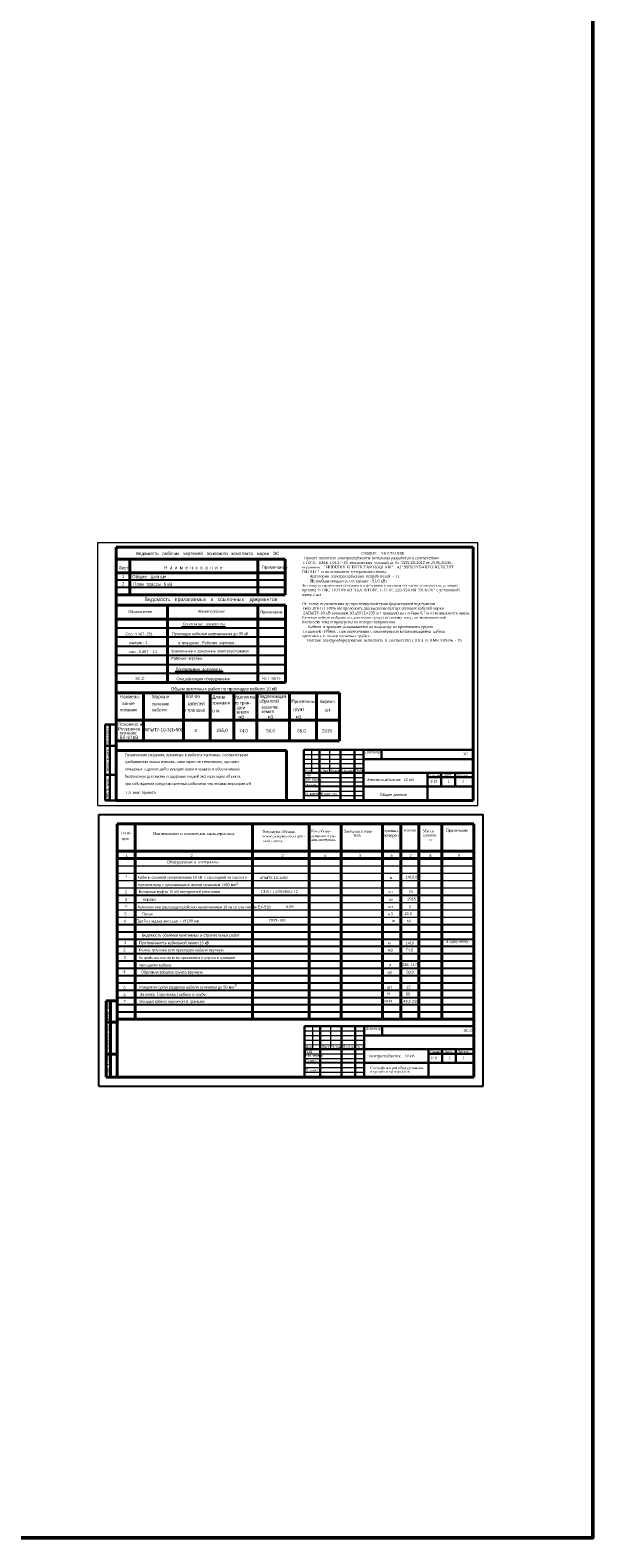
# Model space of a CAD drawing. Extents: x 352696 to 405256, y 4162769 to 4241487.
# Tile 72 of 148: x 403311 to 403619, y 4239836 to 4240660. Entities that reach past the tile are written whole.
import ezdxf

# ---------------------------------------------------------------- set-up
doc = ezdxf.new("R2010")
doc.units = 0
doc.header["$LTSCALE"] = 0.5
doc.header["$MEASUREMENT"] = 0
doc.layers.add('(002) Рамка', color=7, linetype='Continuous')
for name, color, linetype, lineweight in [('cтена', 1, 'Continuous', 40), ('окна', 250, 'Continuous', 15), ('РАЗМЕРЫ ВНУТР', 7, 'Continuous', 25), ('ТЕКСТ', 7, 'Continuous', 30)]:
    doc.layers.add(name, color=color, linetype=linetype, lineweight=lineweight)
doc.styles.add('ARIAL', font='arial.ttf')
doc.styles.add('RomanS', font='calibril.ttf')
doc.styles.add('seviyorum', font='times.ttf')
doc.styles.add('style2', font='times.ttf')
doc.styles.add('TIMES', font='times.ttf')
doc.styles.add('АРИАЛ', font='arial.ttf', dxfattribs={"height": 300})
doc.styles.add('гост3', font='arial.ttf', dxfattribs={"height": 300})
doc.styles.add('текст350', font='arial.ttf', dxfattribs={"width": 0.8, "height": 350})
doc.styles.add('Электрика', font='arial.ttf')

msp = doc.modelspace()

# ---------------------------------------------------------------- linework, layer by layer
at = {"layer": '(002) Рамка', "color": 0}
for p, q in [((403553.4159, 4240266.6636), (403460.9159, 4240266.6636)), ((403553.4159, 4240238.9022), (403461.0309, 4240238.9022)), ((403553.8322, 4240115.5232), (403461.3322, 4240115.5232)), ((403553.8322, 4240087.7618), (403461.4473, 4240087.7618))]:
    msp.add_line(p, q, dxfattribs=at)
at = {"linetype": 'Continuous', "lineweight": 18, "ltscale": 1.5, "transparency": 33554687}
for p, q in [((403348.4159, 4240236.2948), (403348.4159, 4240379.948)), ((403348.4159, 4240379.948), (403555.9413, 4240379.948)), ((403555.9413, 4240236.2948), (403555.9413, 4240379.948)), ((403348.4159, 4240236.2948), (403555.9413, 4240236.2948))]:
    msp.add_line(p, q, dxfattribs=at)
at = {"linetype": 'Continuous', "lineweight": 40, "ltscale": 1.5, "transparency": 33554687}
for p, q in [((403358.4159, 4240238.9022), (403358.4159, 4240377.4022)), ((403358.4159, 4240377.4022), (403553.4159, 4240377.4022)), ((403358.4159, 4240238.9022), (403553.4159, 4240238.9022))]:
    msp.add_line(p, q, dxfattribs=at)
at = {"color": 7, "lineweight": 40, "transparency": 33554687}
msp.add_line((403553.4159, 4240238.9022), (403553.4159, 4240377.4099), dxfattribs=at)
at = {"color": 0, "transparency": 33554687}
for p, q in [((403450.7771, 4240359.3792), (403358.4159, 4240359.3792)), ((403450.7771, 4240355.3792), (403358.4159, 4240355.3792))]:
    msp.add_line(p, q, dxfattribs=at)
at = {"lineweight": 40}
for p, q in [((403358.4159, 4240297.8389), (403480.3216, 4240297.8389)), ((403373.3936, 4240297.8191), (403373.3936, 4240271.6895)), ((403395.195, 4240297.8389), (403395.195, 4240271.6895)), ((403409.6745, 4240297.7895), (403409.6745, 4240271.6895)), ((403422.5779, 4240297.7413), (403422.5779, 4240271.6895)), ((403435.2447, 4240297.7413), (403435.2447, 4240271.6895)), ((403453.0778, 4240297.8389), (403453.0778, 4240271.6895)), ((403467.8479, 4240297.8389), (403467.8479, 4240271.6895)), ((403480.3216, 4240297.8389), (403480.3216, 4240271.6895)), ((403358.4159, 4240282.8173), (403480.3216, 4240282.8173)), ((403358.4159, 4240271.6895), (403480.3216, 4240271.6895)), ((403358.9591, 4240266.4022), (403451.4591, 4240266.4022)), ((403451.4591, 4240266.4022), (403451.4591, 4240238.9022))]:
    msp.add_line(p, q, dxfattribs=at)
at = {"lineweight": 30, "transparency": 33554687}
for p, q in [((403352.4159, 4240280.5746), (403358.4159, 4240280.5746)), ((403352.4159, 4240238.9022), (403352.4159, 4240280.5746)), ((403354.9159, 4240238.9022), (403354.9159, 4240280.5746)), ((403358.4159, 4240268.9022), (403352.4159, 4240268.9022)), ((403352.4159, 4240252.9825), (403358.4159, 4240252.9825)), ((403352.4159, 4240238.9022), (403358.4159, 4240238.9022))]:
    msp.add_line(p, q, dxfattribs=at)
at = {"ltscale": 50}
for p, q in [((403348.8322, 4240231.2618), (403558.8322, 4240231.2618)), ((403348.8322, 4240082.7618), (403348.8322, 4240231.2618)), ((403558.8322, 4240082.7618), (403558.8322, 4240231.2618)), ((403348.8322, 4240082.7618), (403558.8322, 4240082.7618))]:
    msp.add_line(p, q, dxfattribs=at)
at = {"linetype": 'Continuous', "lineweight": 40, "ltscale": 1.5}
for p, q in [((403358.8322, 4240226.2618), (403553.8322, 4240226.2618)), ((403358.8322, 4240087.7618), (403358.8322, 4240226.2618)), ((403368.8322, 4240119.5008), (403368.8322, 4240226.2618)), ((403432.954, 4240119.5008), (403432.954, 4240226.3617)), ((403463.8322, 4240119.5008), (403463.8322, 4240226.2618)), ((403481.3322, 4240119.5008), (403481.3322, 4240226.2618)), ((403503.8322, 4240119.5008), (403503.8322, 4240226.2618)), ((403513.8322, 4240119.5008), (403513.8322, 4240226.2618)), ((403523.8322, 4240119.5008), (403523.8322, 4240226.2618)), ((403536.3322, 4240119.5008), (403536.3322, 4240226.2618)), ((403553.8322, 4240087.7618), (403553.8322, 4240226.2618)), ((403358.8322, 4240211.2618), (403553.8322, 4240211.2618)), ((403358.8322, 4240207.2618), (403553.8322, 4240207.2618)), ((403352.8322, 4240087.7618), (403352.8322, 4240129.4342)), ((403352.8322, 4240129.4342), (403358.8322, 4240129.4342)), ((403355.3322, 4240087.7618), (403355.3322, 4240129.4342)), ((403358.8322, 4240117.7618), (403352.8322, 4240117.7618)), ((403358.8322, 4240119.5008), (403553.4794, 4240119.5008)), ((403358.8322, 4240100.2618), (403352.8322, 4240100.2618)), ((403358.8322, 4240087.7618), (403352.8322, 4240087.7618)), ((403358.8322, 4240087.7618), (403553.8322, 4240087.7618)), ((403358.8322, 4240087.7618), (403553.8322, 4240087.7618))]:
    msp.add_line(p, q, dxfattribs=at)
for p, q in [((403358.8322, 4240187.2618), (403553.8322, 4240187.2618)), ((403358.8322, 4240171.2618), (403553.8322, 4240171.2618)), ((403358.8322, 4240167.2618), (403553.8322, 4240167.2618)), ((403358.8322, 4240167.2618), (403553.8322, 4240167.2618)), ((403358.8322, 4240163.2618), (403553.8322, 4240163.2618)), ((403358.8322, 4240159.2618), (403553.8322, 4240159.2618)), ((403358.8322, 4240155.2618), (403553.8322, 4240155.2618)), ((403358.8322, 4240151.2618), (403553.8322, 4240151.2618)), ((403358.8322, 4240147.2618), (403553.8322, 4240147.2618)), ((403358.8322, 4240147.2618), (403553.8322, 4240147.2618)), ((403358.8322, 4240143.2618), (403553.8322, 4240143.2618)), ((403358.8322, 4240143.2618), (403553.8322, 4240143.2618)), ((403358.8322, 4240139.2618), (403553.8322, 4240139.2618)), ((403358.8322, 4240135.2618), (403553.8322, 4240135.2618)), ((403358.8421, 4240131.2618), (403554.1167, 4240131.2618)), ((403362.8322, 4240135.2618), (403553.8322, 4240135.2618)), ((403358.8322, 4240127.5008), (403553.4794, 4240127.5008)), ((403358.8322, 4240123.5008), (403553.4794, 4240123.5008))]:
    msp.add_line(p, q)
at = {"color": 1, "linetype": 'Continuous', "lineweight": 50}
msp.add_lwpolyline([(402710.4546, 4240842.6549), (403618.823, 4240842.6549), (403618.823, 4239835.8719), (402710.4546, 4239835.8719)], close=True, dxfattribs=at)
at = {"color": 0}
for points in [[(403553.4159, 4240266.6636), (403553.4159, 4240238.9022)], [(403553.8322, 4240115.5232), (403553.8322, 4240087.7618)]]:
    msp.add_lwpolyline(points, dxfattribs=at)
at = {"layer": 'cтена', "color": 0, "transparency": 33554687}
msp.add_line((403450.8747, 4240338.2024), (403358.434, 4240338.2024), dxfattribs=at)
at = {"layer": 'окна', "color": 0, "lineweight": 30}
for p, q in [((403553.4159, 4240266.6636), (403460.9159, 4240266.6636)), ((403469.4245, 4240238.8762), (403469.4159, 4240266.6636)), ((403481.0309, 4240238.8798), (403481.0224, 4240266.6412)), ((403488.5224, 4240266.6435), (403488.5309, 4240238.8821)), ((403493.5309, 4240238.8837), (403493.5224, 4240266.6451)), ((403493.5239, 4240261.6451), (403553.4174, 4240261.6636)), ((403503.3493, 4240261.6928), (403503.3478, 4240266.6481)), ((403460.9197, 4240254.135), (403553.4197, 4240254.1636)), ((403528.5309, 4240238.8945), (403528.5262, 4240254.1559)), ((403536.0285, 4240246.6582), (403536.0262, 4240254.1582)), ((403543.5285, 4240246.6605), (403543.5262, 4240254.1605)), ((403493.5285, 4240246.6451), (403553.422, 4240246.6636)), ((403528.527, 4240251.6559), (403553.4205, 4240251.6636)), ((403553.8322, 4240115.5232), (403461.3322, 4240115.5232)), ((403469.8408, 4240087.7359), (403469.8322, 4240115.5232)), ((403481.4473, 4240087.7394), (403481.4387, 4240115.5008)), ((403488.9387, 4240115.5032), (403488.9473, 4240087.7418)), ((403493.9473, 4240087.7433), (403493.9387, 4240115.5047)), ((403503.7657, 4240110.5525), (403503.7642, 4240115.5077)), ((403493.9403, 4240110.5047), (403553.8338, 4240110.5232)), ((403461.3361, 4240102.9946), (403553.8361, 4240103.0232)), ((403528.9473, 4240087.7541), (403528.9426, 4240103.0155)), ((403528.9434, 4240100.5155), (403553.8369, 4240100.5232)), ((403536.4449, 4240095.5178), (403536.4426, 4240103.0178)), ((403543.9449, 4240095.5202), (403543.9426, 4240103.0202)), ((403493.9449, 4240095.5047), (403553.8384, 4240095.5232))]:
    msp.add_line(p, q, dxfattribs=at)
at = {"layer": 'окна', "color": 0}
for p, q in [((403460.9167, 4240264.135), (403493.5231, 4240264.1451)), ((403460.9174, 4240261.635), (403493.5239, 4240261.6451)), ((403488.5309, 4240238.8821), (403488.5224, 4240266.6435)), ((403488.5224, 4240266.6435), (403488.5309, 4240238.8821)), ((403460.9182, 4240259.135), (403493.5247, 4240259.1451)), ((403460.919, 4240256.635), (403493.5255, 4240256.6451)), ((403460.9159, 4240251.635), (403493.527, 4240251.6451)), ((403460.9159, 4240249.135), (403493.5278, 4240249.1451)), ((403528.527, 4240251.6559), (403553.4205, 4240251.6636)), ((403460.9159, 4240244.135), (403493.5293, 4240244.1451)), ((403460.9159, 4240241.635), (403493.5301, 4240241.6451)), ((403488.9473, 4240087.7418), (403488.9387, 4240115.5032)), ((403488.9387, 4240115.5032), (403488.9473, 4240087.7418)), ((403461.333, 4240112.9946), (403493.9395, 4240113.0047)), ((403461.3338, 4240110.4946), (403493.9403, 4240110.5047)), ((403461.3346, 4240107.9946), (403493.9411, 4240108.0047)), ((403461.3353, 4240105.4946), (403493.9418, 4240105.5047)), ((403461.3322, 4240100.4946), (403493.9434, 4240100.5047)), ((403461.3322, 4240097.9946), (403493.9441, 4240098.0047)), ((403528.9434, 4240100.5155), (403553.8369, 4240100.5232)), ((403461.3322, 4240092.9946), (403493.9457, 4240093.0047)), ((403461.3322, 4240090.4946), (403493.9465, 4240090.5047))]:
    msp.add_line(p, q, dxfattribs=at)
at = {"layer": 'окна', "color": 0, "lineweight": 25}
for p, q in [((403493.5285, 4240246.6451), (403460.9159, 4240246.635)), ((403493.9449, 4240095.5047), (403461.3322, 4240095.4946))]:
    msp.add_line(p, q, dxfattribs=at)
at = {"layer": 'окна', "color": 0, "lineweight": 30}
for points in [[(403460.9159, 4240266.6636), (403460.9159, 4240238.8867)], [(403461.3322, 4240115.5232), (403461.3322, 4240087.7463)]]:
    msp.add_lwpolyline(points, dxfattribs=at)
at = {"layer": 'окна', "color": 0}
for points in [[(403465.1659, 4240266.6363), (403465.1697, 4240254.1363)], [(403475.1697, 4240254.1394), (403475.1659, 4240266.6394)], [(403465.5822, 4240115.4959), (403465.5861, 4240102.9959)], [(403475.5861, 4240102.999), (403475.5822, 4240115.499)]]:
    msp.add_lwpolyline(points, dxfattribs=at)
at = {"layer": 'РАЗМЕРЫ ВНУТР', "linetype": 'Continuous', "lineweight": 18, "ltscale": 1.5}
for p, q in [((403358.8322, 4240203.2618), (403553.8322, 4240203.2618)), ((403358.8322, 4240199.2618), (403553.8322, 4240199.2618)), ((403358.8322, 4240195.2618), (403553.8322, 4240195.2618)), ((403358.8322, 4240191.2618), (403553.8322, 4240191.2618)), ((403358.8322, 4240183.2618), (403553.8322, 4240183.2618)), ((403358.8322, 4240179.2618), (403553.8322, 4240179.2618)), ((403358.8322, 4240175.2618), (403553.8322, 4240175.2618))]:
    msp.add_line(p, q, dxfattribs=at)
at = {"layer": 'ТЕКСТ', "color": 0, "linetype": 'ByBlock', "lineweight": 40, "transparency": 33554687}
for p, q in [((403358.4159, 4240370.8792), (403450.7771, 4240370.8792)), ((403365.7771, 4240351.3792), (403365.7771, 4240370.8792)), ((403435.8147, 4240351.3792), (403435.7771, 4240370.8792)), ((403450.7771, 4240370.8792), (403450.7586, 4240351.3792)), ((403450.7771, 4240363.3792), (403358.4159, 4240363.3792)), ((403450.7771, 4240351.3792), (403358.4159, 4240351.3792))]:
    msp.add_line(p, q, dxfattribs=at)
at = {"layer": 'ТЕКСТ', "color": 7, "linetype": 'ByBlock', "lineweight": 40, "transparency": 33554687}
for p, q in [((403358.434, 4240345.7024), (403450.8747, 4240345.7024)), ((403386.3885, 4240338.2024), (403386.3885, 4240345.7024)), ((403435.843, 4240338.2024), (403435.843, 4240345.7024)), ((403450.8747, 4240345.7024), (403450.8747, 4240303.4489)), ((403386.3885, 4240338.2024), (403386.3885, 4240303.4489)), ((403435.843, 4240338.2024), (403435.843, 4240303.4489)), ((403450.8747, 4240303.4489), (403358.434, 4240303.4489))]:
    msp.add_line(p, q, dxfattribs=at)
at = {"layer": 'ТЕКСТ', "color": 7, "linetype": 'ByBlock', "lineweight": 25, "transparency": 33554687}
for p, q in [((403450.8747, 4240333.2024), (403358.434, 4240333.2024)), ((403450.8747, 4240328.2024), (403358.434, 4240328.2024)), ((403394.0314, 4240333.8552), (403418.1373, 4240333.8552)), ((403450.8747, 4240323.2024), (403358.434, 4240323.2024)), ((403450.8747, 4240318.2024), (403358.434, 4240318.2024)), ((403450.8747, 4240313.2024), (403358.434, 4240313.2024)), ((403450.8747, 4240308.3569), (403358.434, 4240308.3569)), ((403390.689, 4240309.4659), (403416.8, 4240309.4659))]:
    msp.add_line(p, q, dxfattribs=at)

# ---------------------------------------------------------------- texts
at = {"color": 0, "ltscale": 50, "transparency": 33554687, "style": 'текст350', "width": 0.8}
for s, p in [('Ведомость   рабочих   чертежей   основного   комплекта   марки   ЭС', (403369.1404, 4240373.1768)), ('Лист', (403359.7039, 4240365.26)), ('1', (403361.4487, 4240360.5881)), ('Общие   данные .', (403367.1114, 4240360.4754)), ('Н  а  и  м  е  н  о  в  а  н  и  е', (403384.6162, 4240365.4031)), ('Примечание', (403437.8374, 4240365.64)), ('2', (403361.4487, 4240356.5058)), (' План  трассы  6 кВ.  ', (403366.981, 4240356.4007))]:
    msp.add_text(s, height=1.75, dxfattribs=at).set_placement(p)
at = {"color": 0, "transparency": 33554687, "style": 'текст350', "width": 0.8}
msp.add_text('Ведомость   прилагаемых   и   ссылочных    документов', height=2, dxfattribs=at).set_placement((403373.8619, 4240347.9823))
at = {"color": 7, "lineweight": 25, "transparency": 33554687, "style": 'гост3'}
for s, p in [('Обозначение', (403364.9248, 4240341.4981)), ('Ссылочные  документы', (403394.6998, 4240334.6852)), ('Наименование', (403403.3607, 4240341.611)), ('Примечание', (403437.1731, 4240341.2873)), (' Сер. 4.407- 251', (403362.873, 4240329.2266)), (' Прокладка кабелей напряжением до 35 кВ', (403388.3041, 4240329.3726)), (' выпуск - 1', (403365.0971, 4240324.4934)), ('   в траншеях . Рабочие  чертежи .', (403390.6121, 4240324.4501)), ('Прилагаемые  документы', (403390.8133, 4240310.0345)), ('ЭС.С.', (403368.6908, 4240304.8623)), ('Спецификация оборудования', (403391.3027, 4240304.7665))]:
    msp.add_text(s, height=1.5, dxfattribs=at).set_placement(p)
at = {"style": 'Электрика'}
for s, height, p in [('Наимено-', 1.75, (403360.4116, 4240294.8732)), ('Марка и ', 1.75, (403378.0032, 4240294.8732)), ('Обьем земляных работ по прокладке кабеля 10 кВ', 1.75, (403388.2981, 4240299.1607)), ('Кол-во', 1.75, (403396.3643, 4240295.0593)), ('Длина ', 1.75, (403410.8757, 4240294.7477)), ('Удаляемая', 1.75, (403422.8131, 4240294.7477)), ('Подлежащая ', 1.75, (403436.0613, 4240295.0593)), ('обратной ', 1.75, (403436.6593, 4240292.5064)), ('питания ', 1.75, (403360.4958, 4240287.6649)), ('вание ', 1.75, (403361.6966, 4240291.1304)), ('сечение ', 1.75, (403377.954, 4240290.9971)), ('кабеля', 1.75, (403377.9676, 4240287.6649)), ('в траншее', 1.75, (403395.2476, 4240287.5844)), ('кабелей ', 1.75, (403397.3758, 4240291.0606)), ('траншеи', 1.75, (403410.7593, 4240291.4908)), ('в м.', 1.75, (403410.9769, 4240287.2149)), ('из тран-', 1.75, (403422.7464, 4240291.4908)), ('земля', 1.75, (403423.8464, 4240286.5193)), ('шеи', 1.75, (403424.2046, 4240288.8721)), ('засыпке', 1.75, (403437.6325, 4240289.2367)), ('земля', 1.75, (403437.6325, 4240286.7583)), ('Просеянный', 1.75, (403454.1302, 4240292.2761)), ('грунт', 1.75, (403455.1749, 4240288.0002)), ('Кирпич', 1.75, (403469.6962, 4240292.2761)), ('шт', 1.75, (403472.3271, 4240287.7109)), ('Основное и', 1.75, (403359.3439, 4240279.9184)), ('Резервное', 1.75, (403359.4413, 4240277.2938)), ('АПвПУ-10-3(1х50)', 1.75, (403373.8384, 4240276.7998)), ('2', 1.75, (403401.1199, 4240276.3554)), ('235,0', 1.75, (403413.2338, 4240276.4512)), ('м3', 1.75, (403425.17, 4240283.8189)), ('74,0', 1.75, (403425.5526, 4240276.2492)), ('50,0', 1.75, (403440.4114, 4240276.2492)), ('м3', 1.75, (403441.0902, 4240283.8189)), ('м3', 1.75, (403456.4102, 4240283.8189)), ('36,0', 1.75, (403457.2597, 4240276.2492)), ('2915', 1.75, (403470.8234, 4240276.2492)), ('ВЛ-10 кВ', 1.75, (403360.2214, 4240272.6634)), ('питание', 1.75, (403360.2701, 4240275.066)), ('4', 1.5, (403363.3003, 4240180.4726))]:
    msp.add_text(s, height=height, dxfattribs=at).set_placement(p)
at = {"linetype": 'Continuous', "lineweight": 40, "ltscale": 1.5, "transparency": 33554687, "style": 'style2'}
for s, height, p in [('ИНВ №', 1.25, (403354.3668, 4240274.4203)), ('взам.', 1.5, (403354.3365, 4240269.1699)), ('подп. и дата.', 1.5, (403354.4221, 4240255.0039)), ('ИНВ №  подп.', 1.25, (403354.474, 4240239.4445))]:
    msp.add_text(s, height=height, rotation=90, dxfattribs=at).set_placement(p)
at = {"color": 0, "style": 'ARIAL'}
for s, p in [('Технические решения, принятые в рабочих чертежах, соответствуют', (403363.0214, 4240263.2097)), ('требованиям экологических, санитарно-гигиенических, противо-', (403363.0214, 4240259.4802)), ('пожарных и других действующих норм и правил и обеспечивают ', (403363.0214, 4240255.4802)), ('безопасную для жизни и здоровья людей эксплуатацию объекта,', (403363.0214, 4240251.4802)), ('при соблюдении предусмотренных рабочими чертежами мероприятий.', (403363.0214, 4240247.4802)), ('Гл. инж. проекта                                                              ', (403363.896, 4240242.5746))]:
    msp.add_text(s, height=1.5, dxfattribs=at).set_placement(p)
at = {"color": 0, "style": 'TIMES', "width": 0.95}
for p in [(403461.4852, 4240242.0548, 559.72), (403461.9015, 4240090.9144, 559.72)]:
    msp.add_text('Н. контр.', height=1.3818, dxfattribs=at).set_placement(p)
at = {"style": 'RomanS', "width": 0.8}
for s, p in [('1', (403363.5764, 4240208.0713)), ('2', (403399.0101, 4240208.0713)), ('3', (403448.6515, 4240208.2422)), ('4', (403471.9961, 4240208.0713)), ('5', (403491.1679, 4240208.2422)), ('6', (403508.2856, 4240208.2422)), ('7', (403518.7275, 4240208.0713)), ('8', (403529.5116, 4240208.0713)), ('9', (403545.0888, 4240208.2422))]:
    msp.add_text(s, height=1.5, dxfattribs=at).set_placement(p)
at = {"color": 7, "lineweight": 25, "style": 'гост3'}
for s, p in [('1', (403363.303, 4240196.7142)), ('Кабель силовой напряжением 10 кВ  с изоляцией из сшитого ', (403370.075, 4240196.2513)), ('АПвПУ-10-1х50', (403436.8659, 4240196.0228)), ('1410,0', (403516.4591, 4240196.4133)), ('2', (403363.1068, 4240188.2681)), ('полиэтилена с алюминиевой жилой сечением 1х50 мм', (403370.2415, 4240192.151)), ('2', (403424.016, 4240192.9984)), ('3', (403363.201, 4240184.1329)), ('Комплектное распредустройство напряжением 10 кв со счетчиком ЕХ-518', (403370.1472, 4240180.0344)), ('Кирпич', (403373.0895, 4240184.0816)), ('К-59', (403451.1115, 4240180.1651)), ('шт.', (403507.0338, 4240180.131)), ('шт', (403507.2641, 4240184.22)), ('2915', (403517.5226, 4240184.3468)), ('2', (403518.3032, 4240180.1466)), ('Песок', (403372.5381, 4240176.2227)), ('м3', (403506.9716, 4240176.2321)), ('22,0', (403515.9055, 4240176.3637)), ('Ведомость объёмов монтажных и строительных работ', (403372.3441, 4240164.606)), ('2', (403362.2866, 4240156.5961)), ('1', (403362.7007, 4240160.5969)), ('Протяжённость кабельной линии 10 кВ', (403370.943, 4240160.4323)), ('Рытьё траншеи для прокладки кабеля вручную', (403370.943, 4240156.4323)), ('м', (403506.8266, 4240160.33)), ('м3', (403506.9063, 4240156.5496)), ('1410', (403516.431, 4240160.33)), ('74,0', (403516.5273, 4240156.4772)), ('в одну нитку', (403538.7533, 4240161.2404)), ('4', (403362.2882, 4240144.7198)), ('3', (403362.4838, 4240152.503)), ('Устройство постели из просеянного грунта в траншее', (403370.7261, 4240152.3384)), ('при одном кабеле ', (403370.9262, 4240148.3417)), ('Обратная засыпка грунта вручную', (403371.9599, 4240144.3916)), ('м', (403507.2165, 4240148.3975)), ('235/ 1175', (403514.5255, 4240148.472)), ('Концевая сухая разделка кабеля сечением до 50 мм', (403371.1195, 4240136.198)), ('2', (403423.0389, 4240137.1514)), ('м3', (403506.3045, 4240144.2828)), ('50,0', (403516.897, 4240144.3759)), ('5', (403362.3355, 4240135.776)), ('6', (403362.4072, 4240131.8147)), ('7', (403362.4275, 4240128.3836)), ('Укладка кабеля кирпичом в траншее ', (403370.8926, 4240128.452)), ('Затяжка  ( протяжка ) кабеля в трубе', (403371.3331, 4240132.2883)), ('шт/м', (403504.5353, 4240128.5599)), ('шт', (403506.4766, 4240136.1729)), ('м', (403506.5746, 4240132.7908)), ('1410/ 235', (403514.1025, 4240128.4964)), ('60', (403516.6437, 4240132.4628)), ('12', (403516.8346, 4240136.2632))]:
    msp.add_text(s, height=1.5, dxfattribs=at).set_placement(p)
at = {"layer": 'окна', "color": 0, "style": 'seviyorum'}
for s, height, p in [('Договор', 1.5, (403494.3088, 4240264.7449)), ('ЭС', 1.5, (403547.6781, 4240263.6271, -86.2386)), ('Изм', 1.25, (403461.5515, 4240254.848)), ('Лист', 1.25, (403470.4314, 4240254.7598)), ('N.док', 1.25, (403475.8107, 4240254.8221)), ('Подпись', 1.25, (403481.8064, 4240254.8239)), ('Дата', 1.25, (403489.1776, 4240254.9087)), ('Электроснабжение   10 кВ', 1.5, (403495.2395, 4240249.6811)), ('   Р.П', 1.5, (403528.334, 4240248.624, -86.2386)), ('1', 1.5, (403539.4143, 4240248.6264, -86.2386)), ('2', 1.5, (403547.3027, 4240248.6264, -86.2386)), ('Договор', 1.5, (403494.7251, 4240113.6045)), ('ЭС.С', 1.5, (403548.0944, 4240112.4868, -86.2386)), ('Изм', 1.25, (403461.9679, 4240103.7076)), ('Лист', 1.25, (403470.8477, 4240103.6194)), ('N.док', 1.25, (403476.2271, 4240103.6817)), ('Подпись', 1.25, (403482.2228, 4240103.6836)), ('Дата', 1.25, (403489.594, 4240103.7683)), ('Электроснабжение   10 кВ', 1.5, (403495.6559, 4240098.5408)), ('   Р.П', 1.5, (403528.7504, 4240097.4837, -86.2386)), ('1', 1.5, (403539.8307, 4240097.486, -86.2386)), ('1', 1.5, (403547.7191, 4240097.486, -86.2386)), ('Спецификация оборудования,', 1.5, (403497.1624, 4240092.129)), ('изделий и материалов', 1.5, (403497.1349, 4240090.1249))]:
    msp.add_text(s, height=height, rotation=0.0177073, dxfattribs=at).set_placement(p)
at = {"layer": 'окна', "color": 0, "style": 'seviyorum', "width": 0.9}
for s, height, p in [('ГИП', 1.2, (403461.3477, 4240252.1327)), ('Стадия', 1.25, (403529.6671, 4240252.2876)), ('Лист', 1.25, (403537.4757, 4240252.3242)), ('Листов', 1.25, (403544.6297, 4240252.2223)), ('Нач. управл.', 1.201383, (403461.3859, 4240250.0701, 559.72)), ('Гл.спец.', 1.20138, (403461.3859, 4240247.1926, 559.72)), ('Жандинова', 1.22654, (403469.9267, 4240241.9526, 559.72)), ('ГИП', 1.2, (403461.7641, 4240100.9923)), ('Нач. управл.', 1.201383, (403461.8023, 4240098.9297, 559.72)), ('Гл.спец.', 1.20138, (403461.8023, 4240096.0523, 559.72)), ('Стадия', 1.25, (403530.0835, 4240101.1473)), ('Лист', 1.25, (403537.8921, 4240101.1838)), ('Листов', 1.25, (403545.0461, 4240101.0819))]:
    msp.add_text(s, height=height, rotation=0.0177073, dxfattribs=at).set_placement(p)
at = {"layer": 'окна', "color": 18, "true_color": 0x000000, "style": 'ARIAL'}
msp.add_text('Общие данные', height=1.5, rotation=0.0177073, dxfattribs=at).set_placement((403502.3356, 4240241.4315))
at = {"layer": 'РАЗМЕРЫ ВНУТР', "linetype": 'Continuous', "lineweight": 40, "ltscale": 1.5, "transparency": 33554687, "style": 'style2'}
msp.add_text('на 1 листе', height=1.5, dxfattribs=at).set_placement((403438.2645, 4240304.9991))
at = {"layer": 'РАЗМЕРЫ ВНУТР', "color": 0, "linetype": 'Continuous', "lineweight": 40, "ltscale": 1.5, "style": 'style2'}
for s, p in [('Пози-', (403361.1331, 4240220.4689)), ('Наименование и техническая характеристика', (403378.5253, 4240220.204)), ('Тип,марка.Обозна-', (403437.9311, 4240221.1692)), ('Код обору-', (403464.9778, 4240221.5137)), ('Завод-изготови-', (403482.7802, 4240221.4834)), ('тель', (403487.8567, 4240219.2032)), ('измерен', (403504.691, 4240219.226)), ('единиц.', (403505.0332, 4240221.8477)), ('Кол-во', (403515.5817, 4240221.9371)), (' единиц.', (403525.4116, 4240219.1773)), ('Масса', (403525.8628, 4240221.6606)), ('Примечание', (403538.5008, 4240221.9971)), ('ция', (403361.6466, 4240217.392)), ('чение,документа,опрос-', (403438.1024, 4240218.776)), ('ного листа.', (403438.787, 4240216.2119)), ('лия,материал.', (403464.8066, 4240216.8984)), ('дования изде-', (403464.9778, 4240218.9496)), ('кг', (403529.2584, 4240216.9644))]:
    msp.add_text(s, height=1.5, dxfattribs=at).set_placement(p)
at = {"layer": 'РАЗМЕРЫ ВНУТР', "linetype": 'Continuous', "lineweight": 40, "ltscale": 1.5}
for s, style, p in [('м', 'style2', (403507.8053, 4240196.1582)), ('Концевая муфта 10 кВ внутренней установки', 'style2', (403370.6721, 4240188.4144)), ('GUSJ  12/50/800-L12', 'style2', (403437.3415, 4240188.3623)), ('шт', 'style2', (403507.0153, 4240188.3525)), ('16', 'style2', (403518.0913, 4240188.5433)), ('6', 'Электрика', (403362.7543, 4240172.3095)), ('5', 'Электрика', (403362.9161, 4240176.1085)), ('Труба гладкая жесткая  с %%C 100 мм  ', 'style2', (403369.7335, 4240172.4567)), ('ПВХ-100', 'style2', (403441.8323, 4240172.6848)), ('м', 'style2', (403509.3073, 4240172.5995)), ('60', 'style2', (403517.0892, 4240172.3587))]:
    msp.add_text(s, height=1.5, dxfattribs=dict(at, style=style)).set_placement(p)
at = {"layer": 'РАЗМЕРЫ ВНУТР', "color": 0, "linetype": 'Continuous', "lineweight": 40, "ltscale": 1.5, "style": 'style2'}
for s, p in [('Взам. инв.N', (403354.6559, 4240118.8012)), ('Подпись и дата ', (403354.5292, 4240101.4063)), ('Инв N подл.', (403354.5287, 4240088.9731))]:
    msp.add_text(s, height=1.5, rotation=90, dxfattribs=at).set_placement(p)
at = {"layer": 'РАЗМЕРЫ ВНУТР', "color": 0, "linetype": 'ByBlock', "lineweight": 100, "transparency": 33554687, "insert": (403459.886, 4240374.827), "char_height": 1.5, "width": 87.233932, "attachment_point": 1, "style": 'АРИАЛ'}
msp.add_mtext('\\pi32.52324;{\\fTimes New Roman|b0|i0|c204|p18;ОБЩИЕ    УКАЗАНИЯ       \\P\\pi0;  Проект  внешнего электроснабжения Котельная разработан в соответствии\\P с ПУЭ\\fTimes New Roman|b0|i0|c0|p18;,\\fTimes New Roman|b0|i0|c204|p18;  \\fTimes New Roman|b0|i0|c0|p18; \\fTimes New Roman|b0|i0|c204|p18;КМК \\fTimes New Roman|b0|i0|c0|p18;2.04.17-19, \\fTimes New Roman|b0|i0|c204|p18;технических  условий за\\fTimes New Roman|b0|i0|c0|p18;_\\fTimes New Roman|b0|i0|c204|p18;№ \\fArial|b0|i0|c204|p34;\\C256; 22211251012\\fTimes New Roman|b0|i0|c204|p18;\\C0; от 29.06.2026г, выданные    \\fTimes New Roman|b0|i0|c0|p18;“HUDUDIY ELEKTR TARMOQLARI”  \\fTimes New Roman|b0|i0|c204|p18; \\fTimes New Roman|b0|i0|c0|p18;AJ \\fTimes New Roman|b0|i0|c204|p18;"\\fTimes New Roman|b0|i0|c0|p18;SUXONDARYO HUDUDIY FILIALI\\fTimes New Roman|b0|i0|c204|p18; "\\fTimes New Roman|b0|i0|c0|p18; \\fTimes New Roman|b0|i0|c204|p18; и на основании  генерального плана\\fTimes New Roman|b0|i0|c0|p18;.\\P        \\fTimes New Roman|b0|i0|c204|p18;Категория  электроснабжения  потребителей  \\fTimes New Roman|b0|i0|c0|p18;-  II.\\P        \\fTimes New Roman|b0|i0|c204|p18;\\C256;\\c0;Потребная мощность составляет - 95,0 кВт\\C0;         \\PЗа точку подключения основного и резервного питания согласно технических условий принята \\fTimes New Roman|b0|i0|c0|p18;F-1\\fTimes New Roman|b0|i0|c204|p18; ПС 110/\\fTimes New Roman|b0|i0|c0|p18;10\\fTimes New Roman|b0|i0|c204|p18;/6 кВ "\\fTimes New Roman|b0|i0|c0|p18;GULISTON\\fTimes New Roman|b0|i0|c204|p18;", \\fTimes New Roman|b0|i0|c0|p18;F-1\\fTimes New Roman|b0|i0|c204|p18;3 ПС 220/35/6 кВ "\\fTimes New Roman|b0|i0|c0|p18;DENOV\\fTimes New Roman|b0|i0|c204|p18;" с установкой ячеек 2 шт\\P \\PОт  точку подключения до проектируемой трансформаторной подстанции\\P типа 2ГКТП-\\fTimes New Roman|b0|i0|c0|p18;10\\fTimes New Roman|b0|i0|c204|p18;0/\\fTimes New Roman|b0|i0|c0|p18;6\\fTimes New Roman|b0|i0|c204|p18; кВ проложить два высоковольтных силовых кабелей марки\\P 2АПвПУ-10 кВ сечением 3(1х50) \\fTimes New Roman|b0|i0|c0|p18;L=\\fTimes New Roman|b0|i0|c204|p18;2\\fTimes New Roman|b0|i0|c0|p18;35 \\fTimes New Roman|b0|i0|c204|p18;м ( траншея) на глубине 0,7 м от поверхности земли.\\PСечение кабеля выбрано по длительно-допустистимому току, по экономической плотности тока и проверены на потерю напряжения.      \\fTimes New Roman|b0|i0|c0|p18;\\P      \\fTimes New Roman|b0|i0|c204|p18;Кабели  в траншее укладываются на подсыпку из просеянного грунта\\P толщиной \\fTimes New Roman|b0|i0|c0|p18;-100\\fTimes New Roman|b0|i0|c204|p18;мм\\fTimes New Roman|b0|i0|c0|p18;. , \\fTimes New Roman|b0|i0|c204|p18;при пересечении с инженерными коммуникациями \\fTimes New Roman|b0|i0|c0|p18; \\fTimes New Roman|b0|i0|c204|p18;кабели проложить в  полиэтиленовых трубах.\\fTimes New Roman|b0|i0|c0|p18;\\P    \\fTimes New Roman|b0|i0|c204|p18;Монтаж  электрооборудования  выполнять  в  соответстви с ПУЭ  и  КМК \\fTimes New Roman|b0|i0|c0|p18;3.05.06. - 19. \\fTimes New Roman|b0|i0|c204|p18;\\P\\fTimes New Roman|b0|i0|c0|p18;     }', dxfattribs=at)
at = {"layer": 'ТЕКСТ', "transparency": 33554687, "style": 'Электрика'}
for s, p in [('сер . 5.407 -  11', (403365.5468, 4240319.637)), ('Заземление и зануление электроустановок', (403388.4082, 4240319.9002)), ('Рабочие чертежи.', (403388.4082, 4240315.9502))]:
    msp.add_text(s, height=1.5, dxfattribs=at).set_placement(p)
at = {"layer": 'ТЕКСТ', "color": 0, "style": 'Электрика'}
msp.add_text('Оборудование и  материалы ', height=1.5, dxfattribs=at).set_placement((403386.0523, 4240204.572))

doc.saveas('drawing.dxf')
